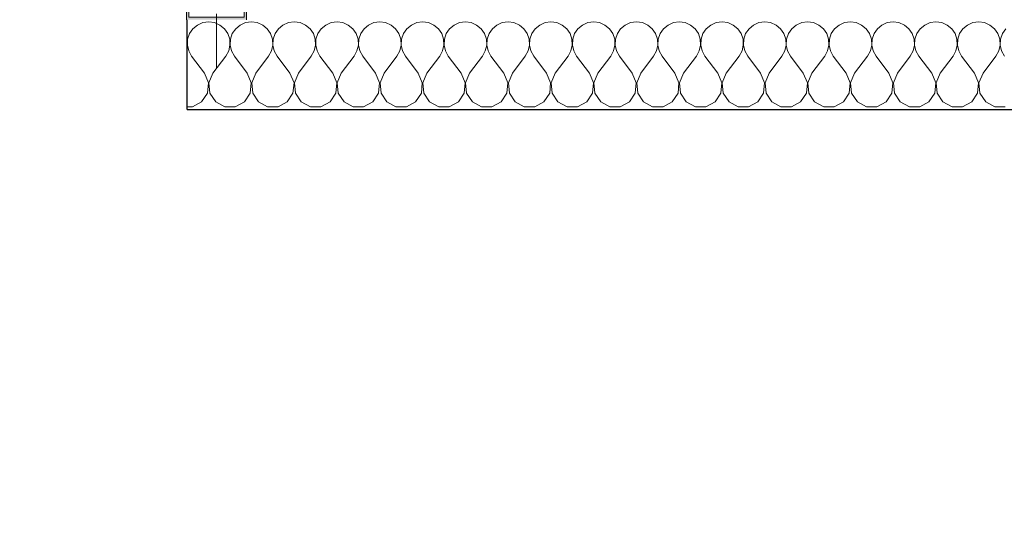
# Model space of a CAD drawing. Header units: millimetres. Extents: x -12989 to 357906, y -50379 to 30884.
# Tile 253 of 256: x 28470 to 30114, y -688 to 150. Entities that reach past the tile are written whole.
import ezdxf

# ---------------------------------------------------------------- set-up
doc = ezdxf.new("R2010")
doc.units = ezdxf.units.MM
doc.header["$MEASUREMENT"] = 0
doc.linetypes.add('Wipeout_Contour', pattern=[1000, 0, -1000])
for name, color, linetype in [('AS_Belki.Import IFC', 7, 'Continuous'), ('Nowe_A__SCIANY', 7, 'Continuous'), ('Nowe_A_WYM_ZEWNETRZNE', 7, 'Continuous')]:
    doc.layers.add(name, color=color, linetype=linetype)
for name, color, linetype, lineweight in [('AS_Belki.Import IFC_Nr_pióra__1', 7, 'Continuous', 13), ('AS_Belki.Import IFC_Nr_pióra__20', 1, 'Continuous', 13), ('Nowe_A__SCIANY_Nr_pióra__27', 7, 'Continuous', 25), ('Nowe_A_WYM_ZEWNETRZNE_Nr_pióra__1', 7, 'Continuous', 13), ('Nowe_A_WYM_ZEWNETRZNE_Nr_pióra__45', 7, 'Continuous', 15), ('Nowe_A_WYM_ZEWNETRZNE_Nr_pióra__85', 7, 'Continuous', 13)]:
    doc.layers.add(name, color=color, linetype=linetype, lineweight=lineweight)
doc.layers.add('Nowe_A__SCIANY_Nr_pióra__174', color=7, linetype='Continuous', lineweight=5, true_color=0x6a6a6a)
doc.styles.add('STYL_AUTOMATYCZNY_3', font='arial.ttf')
doc.dimstyles.new('STYL_AUTOMATYCZNY__1', dxfattribs={"dimtxt": 139.999998, "dimasz": 71.25, "dimexe": 0.18, "dimexo": 0.0625, "dimgap": 0, "dimtad": 1, "dimtih": 1, "dimtoh": 1, "dimdec": 0, "dimlfac": 0.1, "dimzin": 0, "dimdsep": 46, "dimtxsty": 'STYL_AUTOMATYCZNY_3', "dimblk": 'ARROWHEAD_6', "dimblk1": 'ARROWHEAD_6', "dimblk2": 'ARROWHEAD_6', "dimcen": 0.09, "dimse1": 1, "dimse2": 1, "dimclrd": 7, "dimclre": 7, "dimclrt": 7, "dimadec": 0, "dimazin": 0, "dimtfac": 1, "dimtdec": 4, "dimtmove": 0, "dimatfit": 3, "dimfxl": 0, "dimtolj": 1, "dimtzin": 0, "dimarcsym": 0})
doc.dimstyles.new('STYL_AUTOMATYCZNY__2', dxfattribs={"dimtxt": 139.999998, "dimasz": 71.25, "dimexe": 0.18, "dimexo": 0.0625, "dimgap": 0, "dimtad": 1, "dimdec": 0, "dimlfac": 0.1, "dimzin": 0, "dimdsep": 46, "dimtxsty": 'STYL_AUTOMATYCZNY_3', "dimblk": 'ARROWHEAD_6', "dimblk1": 'ARROWHEAD_6', "dimblk2": 'ARROWHEAD_6', "dimcen": 0.09, "dimse1": 1, "dimse2": 1, "dimclrd": 7, "dimclre": 7, "dimclrt": 7, "dimadec": 0, "dimazin": 0, "dimtfac": 1, "dimtdec": 4, "dimtmove": 0, "dimatfit": 3, "dimfxl": 0, "dimtolj": 1, "dimtzin": 0, "dimarcsym": 0})

# ---------------------------------------------------------------- blocks, each defined once
blk = doc.blocks.new('*X20')
at = {"layer": 'Nowe_A__SCIANY_Nr_pióra__174', "color": 251, "linetype": 'Continuous', "lineweight": 5, "true_color": 0x6a6a6a}
for p, q in [((28759.4, 134.8), (28753.8, 126.7)), ((28766.9, 141.1), (28759.4, 134.8)), ((28776, 145.1), (28766.9, 141.1)), ((28785.7, 146.4), (28776, 145.1)), ((28795.5, 145.1), (28785.7, 146.4)), ((28804.5, 141.1), (28795.5, 145.1)), ((28812.1, 134.8), (28804.5, 141.1)), ((28817.7, 126.7), (28812.1, 134.8)), ((28830.8, 134.8), (28825.2, 126.7)), ((28838.4, 141.1), (28830.8, 134.8)), ((28847.4, 145.1), (28838.4, 141.1)), ((28857.1, 146.4), (28847.4, 145.1)), ((28866.9, 145.1), (28857.1, 146.4)), ((28875.9, 141.1), (28866.9, 145.1)), ((28883.5, 134.8), (28875.9, 141.1)), ((28889.1, 126.7), (28883.5, 134.8)), ((28902.2, 134.8), (28896.6, 126.7)), ((28909.8, 141.1), (28902.2, 134.8)), ((28918.8, 145.1), (28909.8, 141.1)), ((28928.6, 146.4), (28918.8, 145.1)), ((28938.3, 145.1), (28928.6, 146.4)), ((28947.3, 141.1), (28938.3, 145.1)), ((28954.9, 134.8), (28947.3, 141.1)), ((28960.5, 126.7), (28954.9, 134.8)), ((28973.6, 134.8), (28968.1, 126.7)), ((28981.2, 141.1), (28973.6, 134.8)), ((28990.2, 145.1), (28981.2, 141.1)), ((29000, 146.4), (28990.2, 145.1)), ((29009.8, 145.1), (29000, 146.4)), ((29018.8, 141.1), (29009.8, 145.1)), ((29026.4, 134.8), (29018.8, 141.1)), ((29031.9, 126.7), (29026.4, 134.8)), ((29045.1, 134.8), (29039.5, 126.7)), ((29052.7, 141.1), (29045.1, 134.8)), ((29061.7, 145.1), (29052.7, 141.1)), ((29071.4, 146.4), (29061.7, 145.1)), ((29081.2, 145.1), (29071.4, 146.4)), ((29090.2, 141.1), (29081.2, 145.1)), ((29097.8, 134.8), (29090.2, 141.1)), ((29103.4, 126.7), (29097.8, 134.8)), ((29116.5, 134.8), (29110.9, 126.7)), ((29124.1, 141.1), (29116.5, 134.8)), ((29133.1, 145.1), (29124.1, 141.1)), ((29142.9, 146.4), (29133.1, 145.1)), ((29152.6, 145.1), (29142.9, 146.4)), ((29161.6, 141.1), (29152.6, 145.1)), ((29169.2, 134.8), (29161.6, 141.1)), ((29174.8, 126.7), (29169.2, 134.8)), ((29187.9, 134.8), (29182.3, 126.7)), ((29195.5, 141.1), (29187.9, 134.8)), ((29204.5, 145.1), (29195.5, 141.1)), ((29214.3, 146.4), (29204.5, 145.1)), ((29224, 145.1), (29214.3, 146.4)), ((29233.1, 141.1), (29224, 145.1)), ((29240.6, 134.8), (29233.1, 141.1)), ((29246.2, 126.7), (29240.6, 134.8)), ((29259.4, 134.8), (29253.8, 126.7)), ((29266.9, 141.1), (29259.4, 134.8)), ((29276, 145.1), (29266.9, 141.1)), ((29285.7, 146.4), (29276, 145.1)), ((29295.5, 145.1), (29285.7, 146.4)), ((29304.5, 141.1), (29295.5, 145.1)), ((29312.1, 134.8), (29304.5, 141.1)), ((29317.7, 126.7), (29312.1, 134.8)), ((29330.8, 134.8), (29325.2, 126.7)), ((29338.4, 141.1), (29330.8, 134.8)), ((29347.4, 145.1), (29338.4, 141.1)), ((29357.1, 146.4), (29347.4, 145.1)), ((29366.9, 145.1), (29357.1, 146.4)), ((29375.9, 141.1), (29366.9, 145.1)), ((29383.5, 134.8), (29375.9, 141.1)), ((29389.1, 126.7), (29383.5, 134.8)), ((29402.2, 134.8), (29396.6, 126.7)), ((29409.8, 141.1), (29402.2, 134.8)), ((29418.8, 145.1), (29409.8, 141.1)), ((29428.6, 146.4), (29418.8, 145.1)), ((29438.3, 145.1), (29428.6, 146.4)), ((29447.3, 141.1), (29438.3, 145.1)), ((29454.9, 134.8), (29447.3, 141.1)), ((29460.5, 126.7), (29454.9, 134.8)), ((29473.6, 134.8), (29468.1, 126.7)), ((29481.2, 141.1), (29473.6, 134.8)), ((29490.2, 145.1), (29481.2, 141.1)), ((29500, 146.4), (29490.2, 145.1)), ((29509.8, 145.1), (29500, 146.4)), ((29518.8, 141.1), (29509.8, 145.1)), ((29526.4, 134.8), (29518.8, 141.1)), ((29531.9, 126.7), (29526.4, 134.8)), ((29545.1, 134.8), (29539.5, 126.7)), ((29552.7, 141.1), (29545.1, 134.8)), ((29561.7, 145.1), (29552.7, 141.1)), ((29571.4, 146.4), (29561.7, 145.1)), ((29581.2, 145.1), (29571.4, 146.4)), ((29590.2, 141.1), (29581.2, 145.1)), ((29597.8, 134.8), (29590.2, 141.1)), ((29603.4, 126.7), (29597.8, 134.8)), ((29616.5, 134.8), (29610.9, 126.7)), ((29624.1, 141.1), (29616.5, 134.8)), ((29633.1, 145.1), (29624.1, 141.1)), ((29642.9, 146.4), (29633.1, 145.1)), ((29652.6, 145.1), (29642.9, 146.4)), ((29661.6, 141.1), (29652.6, 145.1)), ((29669.2, 134.8), (29661.6, 141.1)), ((29674.8, 126.7), (29669.2, 134.8)), ((29687.9, 134.8), (29682.3, 126.7)), ((29695.5, 141.1), (29687.9, 134.8)), ((29704.5, 145.1), (29695.5, 141.1)), ((29714.3, 146.4), (29704.5, 145.1)), ((29724, 145.1), (29714.3, 146.4)), ((29733.1, 141.1), (29724, 145.1)), ((29740.6, 134.8), (29733.1, 141.1)), ((29746.2, 126.7), (29740.6, 134.8)), ((29759.4, 134.8), (29753.8, 126.7)), ((29766.9, 141.1), (29759.4, 134.8)), ((29776, 145.1), (29766.9, 141.1)), ((29785.7, 146.4), (29776, 145.1)), ((29795.5, 145.1), (29785.7, 146.4)), ((29804.5, 141.1), (29795.5, 145.1)), ((29812.1, 134.8), (29804.5, 141.1)), ((29817.7, 126.7), (29812.1, 134.8)), ((29830.8, 134.8), (29825.2, 126.7)), ((29838.4, 141.1), (29830.8, 134.8)), ((29847.4, 145.1), (29838.4, 141.1)), ((29857.1, 146.4), (29847.4, 145.1)), ((29866.9, 145.1), (29857.1, 146.4)), ((29875.9, 141.1), (29866.9, 145.1)), ((29883.5, 134.8), (29875.9, 141.1)), ((29889.1, 126.7), (29883.5, 134.8)), ((29902.2, 134.8), (29896.6, 126.7)), ((29909.8, 141.1), (29902.2, 134.8)), ((29918.8, 145.1), (29909.8, 141.1)), ((29928.6, 146.4), (29918.8, 145.1)), ((29938.3, 145.1), (29928.6, 146.4)), ((29947.3, 141.1), (29938.3, 145.1)), ((29954.9, 134.8), (29947.3, 141.1)), ((29960.5, 126.7), (29954.9, 134.8)), ((29973.6, 134.8), (29968.1, 126.7)), ((29981.2, 141.1), (29973.6, 134.8)), ((29990.2, 145.1), (29981.2, 141.1)), ((30000, 146.4), (29990.2, 145.1)), ((30009.8, 145.1), (30000, 146.4)), ((30018.8, 141.1), (30009.8, 145.1)), ((30026.4, 134.8), (30018.8, 141.1)), ((30031.9, 126.7), (30026.4, 134.8)), ((30045.1, 134.8), (30039.5, 126.7)), ((30052.7, 141.1), (30045.1, 134.8)), ((30061.7, 145.1), (30052.7, 141.1)), ((30071.4, 146.4), (30061.7, 145.1)), ((30081.2, 145.1), (30071.4, 146.4)), ((30090.2, 141.1), (30081.2, 145.1)), ((30097.8, 134.8), (30090.2, 141.1)), ((30103.4, 126.7), (30097.8, 134.8)), ((30116.5, 134.8), (30110.9, 126.7)), ((28750.6, 117.3), (28750.1, 107.5)), ((28753.8, 126.7), (28750.6, 117.3)), ((28820.8, 117.3), (28817.7, 126.7)), ((28821.3, 107.5), (28820.8, 117.3)), ((28822.1, 117.3), (28821.6, 107.5)), ((28825.2, 126.7), (28822.1, 117.3)), ((28892.2, 117.3), (28889.1, 126.7)), ((28892.7, 107.5), (28892.2, 117.3)), ((28893.5, 117.3), (28893, 107.5)), ((28896.6, 126.7), (28893.5, 117.3)), ((28963.7, 117.3), (28960.5, 126.7)), ((28964.1, 107.5), (28963.7, 117.3)), ((28964.9, 117.3), (28964.4, 107.5)), ((28968.1, 126.7), (28964.9, 117.3)), ((29035.1, 117.3), (29031.9, 126.7)), ((29035.6, 107.5), (29035.1, 117.3)), ((29036.3, 117.3), (29035.9, 107.5)), ((29039.5, 126.7), (29036.3, 117.3)), ((29106.5, 117.3), (29103.4, 126.7)), ((29107, 107.5), (29106.5, 117.3)), ((29107.8, 117.3), (29107.3, 107.5)), ((29110.9, 126.7), (29107.8, 117.3)), ((29177.9, 117.3), (29174.8, 126.7)), ((29178.4, 107.5), (29177.9, 117.3)), ((29179.2, 117.3), (29178.7, 107.5)), ((29182.3, 126.7), (29179.2, 117.3)), ((29249.4, 117.3), (29246.2, 126.7)), ((29249.9, 107.5), (29249.4, 117.3)), ((29250.6, 117.3), (29250.1, 107.5)), ((29253.8, 126.7), (29250.6, 117.3)), ((29320.8, 117.3), (29317.7, 126.7)), ((29321.3, 107.5), (29320.8, 117.3)), ((29322.1, 117.3), (29321.6, 107.5)), ((29325.2, 126.7), (29322.1, 117.3)), ((29392.2, 117.3), (29389.1, 126.7)), ((29392.7, 107.5), (29392.2, 117.3)), ((29393.5, 117.3), (29393, 107.5)), ((29396.6, 126.7), (29393.5, 117.3)), ((29463.7, 117.3), (29460.5, 126.7)), ((29464.1, 107.5), (29463.7, 117.3)), ((29464.9, 117.3), (29464.4, 107.5)), ((29468.1, 126.7), (29464.9, 117.3)), ((29535.1, 117.3), (29531.9, 126.7)), ((29535.6, 107.5), (29535.1, 117.3)), ((29536.3, 117.3), (29535.9, 107.5)), ((29539.5, 126.7), (29536.3, 117.3)), ((29606.5, 117.3), (29603.4, 126.7)), ((29607, 107.5), (29606.5, 117.3)), ((29607.8, 117.3), (29607.3, 107.5)), ((29610.9, 126.7), (29607.8, 117.3)), ((29677.9, 117.3), (29674.8, 126.7)), ((29678.4, 107.5), (29677.9, 117.3)), ((29679.2, 117.3), (29678.7, 107.5)), ((29682.3, 126.7), (29679.2, 117.3)), ((29749.4, 117.3), (29746.2, 126.7)), ((29749.9, 107.5), (29749.4, 117.3)), ((29750.6, 117.3), (29750.1, 107.5)), ((29753.8, 126.7), (29750.6, 117.3)), ((29820.8, 117.3), (29817.7, 126.7)), ((29821.3, 107.5), (29820.8, 117.3)), ((29822.1, 117.3), (29821.6, 107.5)), ((29825.2, 126.7), (29822.1, 117.3)), ((29892.2, 117.3), (29889.1, 126.7)), ((29892.7, 107.5), (29892.2, 117.3)), ((29893.5, 117.3), (29893, 107.5)), ((29896.6, 126.7), (29893.5, 117.3)), ((29963.7, 117.3), (29960.5, 126.7)), ((29964.1, 107.5), (29963.7, 117.3)), ((29964.9, 117.3), (29964.4, 107.5)), ((29968.1, 126.7), (29964.9, 117.3)), ((30035.1, 117.3), (30031.9, 126.7)), ((30035.6, 107.5), (30035.1, 117.3)), ((30036.3, 117.3), (30035.9, 107.5)), ((30039.5, 126.7), (30036.3, 117.3)), ((30106.5, 117.3), (30103.4, 126.7)), ((30107, 107.5), (30106.5, 117.3)), ((30107.8, 117.3), (30107.3, 107.5)), ((30110.9, 126.7), (30107.8, 117.3)), ((28750.1, 107.5), (28752.4, 97.9)), ((28819.1, 97.9), (28821.3, 107.5)), ((28821.6, 107.5), (28823.8, 97.9)), ((28890.5, 97.9), (28892.7, 107.5)), ((28893, 107.5), (28895.2, 97.9)), ((28961.9, 97.9), (28964.1, 107.5)), ((28964.4, 107.5), (28966.7, 97.9)), ((29033.3, 97.9), (29035.6, 107.5)), ((29035.9, 107.5), (29038.1, 97.9)), ((29104.8, 97.9), (29107, 107.5)), ((29107.3, 107.5), (29109.5, 97.9)), ((29176.2, 97.9), (29178.4, 107.5)), ((29178.7, 107.5), (29180.9, 97.9)), ((29247.6, 97.9), (29249.9, 107.5)), ((29250.1, 107.5), (29252.4, 97.9)), ((29319.1, 97.9), (29321.3, 107.5)), ((29321.6, 107.5), (29323.8, 97.9)), ((29390.5, 97.9), (29392.7, 107.5)), ((29393, 107.5), (29395.2, 97.9)), ((29461.9, 97.9), (29464.1, 107.5)), ((29464.4, 107.5), (29466.7, 97.9)), ((29533.3, 97.9), (29535.6, 107.5)), ((29535.9, 107.5), (29538.1, 97.9)), ((29604.8, 97.9), (29607, 107.5)), ((29607.3, 107.5), (29609.5, 97.9)), ((29676.2, 97.9), (29678.4, 107.5)), ((29678.7, 107.5), (29680.9, 97.9)), ((29747.6, 97.9), (29749.9, 107.5)), ((29750.1, 107.5), (29752.4, 97.9)), ((29819.1, 97.9), (29821.3, 107.5)), ((29821.6, 107.5), (29823.8, 97.9)), ((29890.5, 97.9), (29892.7, 107.5)), ((29893, 107.5), (29895.2, 97.9)), ((29961.9, 97.9), (29964.1, 107.5)), ((29964.4, 107.5), (29966.7, 97.9)), ((30033.3, 97.9), (30035.6, 107.5)), ((30035.9, 107.5), (30038.1, 97.9)), ((30104.8, 97.9), (30107, 107.5)), ((30107.3, 107.5), (30109.5, 97.9)), ((28752.4, 97.9), (28757.1, 89.3)), ((28778.6, 60.7), (28757.1, 89.3)), ((28792.9, 60.7), (28814.3, 89.3)), ((28814.3, 89.3), (28819.1, 97.9)), ((28823.8, 97.9), (28828.6, 89.3)), ((28850, 60.7), (28828.6, 89.3)), ((28864.3, 60.7), (28885.7, 89.3)), ((28885.7, 89.3), (28890.5, 97.9)), ((28895.2, 97.9), (28900, 89.3)), ((28921.4, 60.7), (28900, 89.3)), ((28935.7, 60.7), (28957.1, 89.3)), ((28957.1, 89.3), (28961.9, 97.9)), ((28966.7, 97.9), (28971.4, 89.3)), ((28992.9, 60.7), (28971.4, 89.3)), ((29007.1, 60.7), (29028.6, 89.3)), ((29028.6, 89.3), (29033.3, 97.9)), ((29038.1, 97.9), (29042.9, 89.3)), ((29064.3, 60.7), (29042.9, 89.3)), ((29078.6, 60.7), (29100, 89.3)), ((29100, 89.3), (29104.8, 97.9)), ((29109.5, 97.9), (29114.3, 89.3)), ((29135.7, 60.7), (29114.3, 89.3)), ((29150, 60.7), (29171.4, 89.3)), ((29171.4, 89.3), (29176.2, 97.9)), ((29180.9, 97.9), (29185.7, 89.3)), ((29207.1, 60.7), (29185.7, 89.3)), ((29221.4, 60.7), (29242.9, 89.3)), ((29242.9, 89.3), (29247.6, 97.9)), ((29252.4, 97.9), (29257.1, 89.3)), ((29278.6, 60.7), (29257.1, 89.3)), ((29292.9, 60.7), (29314.3, 89.3)), ((29314.3, 89.3), (29319.1, 97.9)), ((29323.8, 97.9), (29328.6, 89.3)), ((29350, 60.7), (29328.6, 89.3)), ((29364.3, 60.7), (29385.7, 89.3)), ((29385.7, 89.3), (29390.5, 97.9)), ((29395.2, 97.9), (29400, 89.3)), ((29421.4, 60.7), (29400, 89.3)), ((29435.7, 60.7), (29457.1, 89.3)), ((29457.1, 89.3), (29461.9, 97.9)), ((29466.7, 97.9), (29471.4, 89.3)), ((29492.9, 60.7), (29471.4, 89.3)), ((29507.1, 60.7), (29528.6, 89.3)), ((29528.6, 89.3), (29533.3, 97.9)), ((29538.1, 97.9), (29542.9, 89.3)), ((29564.3, 60.7), (29542.9, 89.3)), ((29578.6, 60.7), (29600, 89.3)), ((29600, 89.3), (29604.8, 97.9)), ((29609.5, 97.9), (29614.3, 89.3)), ((29635.7, 60.7), (29614.3, 89.3)), ((29650, 60.7), (29671.4, 89.3)), ((29671.4, 89.3), (29676.2, 97.9)), ((29680.9, 97.9), (29685.7, 89.3)), ((29707.1, 60.7), (29685.7, 89.3)), ((29721.4, 60.7), (29742.9, 89.3)), ((29742.9, 89.3), (29747.6, 97.9)), ((29752.4, 97.9), (29757.1, 89.3)), ((29778.6, 60.7), (29757.1, 89.3)), ((29792.9, 60.7), (29814.3, 89.3)), ((29814.3, 89.3), (29819.1, 97.9)), ((29823.8, 97.9), (29828.6, 89.3)), ((29850, 60.7), (29828.6, 89.3)), ((29864.3, 60.7), (29885.7, 89.3)), ((29885.7, 89.3), (29890.5, 97.9)), ((29895.2, 97.9), (29900, 89.3)), ((29921.4, 60.7), (29900, 89.3)), ((29935.7, 60.7), (29957.1, 89.3)), ((29957.1, 89.3), (29961.9, 97.9)), ((29966.7, 97.9), (29971.4, 89.3)), ((29992.9, 60.7), (29971.4, 89.3)), ((30007.1, 60.7), (30028.6, 89.3)), ((30028.6, 89.3), (30033.3, 97.9)), ((30038.1, 97.9), (30042.9, 89.3)), ((30064.3, 60.7), (30042.9, 89.3)), ((30078.6, 60.7), (30100, 89.3)), ((30100, 89.3), (30104.8, 97.9)), ((30109.5, 97.9), (30114.3, 89.3)), ((28785.3, 44.7), (28778.6, 60.7)), ((28792.9, 60.7), (28786.1, 44.7)), ((28856.7, 44.7), (28850, 60.7)), ((28864.3, 60.7), (28857.6, 44.7)), ((28928.2, 44.7), (28921.4, 60.7)), ((28935.7, 60.7), (28929, 44.7)), ((28999.6, 44.7), (28992.9, 60.7)), ((29007.1, 60.7), (29000.4, 44.7)), ((29071, 44.7), (29064.3, 60.7)), ((29078.6, 60.7), (29071.8, 44.7)), ((29142.4, 44.7), (29135.7, 60.7)), ((29150, 60.7), (29143.3, 44.7)), ((29213.9, 44.7), (29207.1, 60.7)), ((29221.4, 60.7), (29214.7, 44.7)), ((29285.3, 44.7), (29278.6, 60.7)), ((29292.9, 60.7), (29286.1, 44.7)), ((29356.7, 44.7), (29350, 60.7)), ((29364.3, 60.7), (29357.6, 44.7)), ((29428.2, 44.7), (29421.4, 60.7)), ((29435.7, 60.7), (29429, 44.7)), ((29499.6, 44.7), (29492.9, 60.7)), ((29507.1, 60.7), (29500.4, 44.7)), ((29571, 44.7), (29564.3, 60.7)), ((29578.6, 60.7), (29571.8, 44.7)), ((29642.4, 44.7), (29635.7, 60.7)), ((29650, 60.7), (29643.3, 44.7)), ((29713.9, 44.7), (29707.1, 60.7)), ((29721.4, 60.7), (29714.7, 44.7)), ((29785.3, 44.7), (29778.6, 60.7)), ((29792.9, 60.7), (29786.1, 44.7)), ((29856.7, 44.7), (29850, 60.7)), ((29864.3, 60.7), (29857.6, 44.7)), ((29928.2, 44.7), (29921.4, 60.7)), ((29935.7, 60.7), (29929, 44.7)), ((29999.6, 44.7), (29992.9, 60.7)), ((30007.1, 60.7), (30000.4, 44.7)), ((30071, 44.7), (30064.3, 60.7)), ((30078.6, 60.7), (30071.8, 44.7)), ((28783.7, 27.4), (28785.3, 44.7)), ((28786.1, 44.7), (28787.8, 27.4)), ((28855.1, 27.4), (28856.7, 44.7)), ((28857.6, 44.7), (28859.2, 27.4)), ((28926.5, 27.4), (28928.2, 44.7)), ((28929, 44.7), (28930.6, 27.4)), ((28997.9, 27.4), (28999.6, 44.7)), ((29000.4, 44.7), (29002.1, 27.4)), ((29069.4, 27.4), (29071, 44.7)), ((29071.8, 44.7), (29073.5, 27.4)), ((29140.8, 27.4), (29142.4, 44.7)), ((29143.3, 44.7), (29144.9, 27.4)), ((29212.2, 27.4), (29213.9, 44.7)), ((29214.7, 44.7), (29216.3, 27.4)), ((29283.7, 27.4), (29285.3, 44.7)), ((29286.1, 44.7), (29287.8, 27.4)), ((29355.1, 27.4), (29356.7, 44.7)), ((29357.6, 44.7), (29359.2, 27.4)), ((29426.5, 27.4), (29428.2, 44.7)), ((29429, 44.7), (29430.6, 27.4)), ((29497.9, 27.4), (29499.6, 44.7)), ((29500.4, 44.7), (29502.1, 27.4)), ((29569.4, 27.4), (29571, 44.7)), ((29571.8, 44.7), (29573.5, 27.4)), ((29640.8, 27.4), (29642.4, 44.7)), ((29643.3, 44.7), (29644.9, 27.4)), ((29712.2, 27.4), (29713.9, 44.7)), ((29714.7, 44.7), (29716.3, 27.4)), ((29783.7, 27.4), (29785.3, 44.7)), ((29786.1, 44.7), (29787.8, 27.4)), ((29855.1, 27.4), (29856.7, 44.7)), ((29857.6, 44.7), (29859.2, 27.4)), ((29926.5, 27.4), (29928.2, 44.7)), ((29929, 44.7), (29930.6, 27.4)), ((29997.9, 27.4), (29999.6, 44.7)), ((30000.4, 44.7), (30002.1, 27.4)), ((30069.4, 27.4), (30071, 44.7)), ((30071.8, 44.7), (30073.5, 27.4)), ((28774, 12.9), (28783.7, 27.4)), ((28787.8, 27.4), (28797.4, 12.9)), ((28845.5, 12.9), (28855.1, 27.4)), ((28859.2, 27.4), (28868.8, 12.9)), ((28916.9, 12.9), (28926.5, 27.4)), ((28930.6, 27.4), (28940.3, 12.9)), ((28988.3, 12.9), (28997.9, 27.4)), ((29002.1, 27.4), (29011.7, 12.9)), ((29059.7, 12.9), (29069.4, 27.4)), ((29073.5, 27.4), (29083.1, 12.9)), ((29131.2, 12.9), (29140.8, 27.4)), ((29144.9, 27.4), (29154.5, 12.9)), ((29202.6, 12.9), (29212.2, 27.4)), ((29216.3, 27.4), (29226, 12.9)), ((29274, 12.9), (29283.7, 27.4)), ((29287.8, 27.4), (29297.4, 12.9)), ((29345.5, 12.9), (29355.1, 27.4)), ((29359.2, 27.4), (29368.8, 12.9)), ((29416.9, 12.9), (29426.5, 27.4)), ((29430.6, 27.4), (29440.3, 12.9)), ((29488.3, 12.9), (29497.9, 27.4)), ((29502.1, 27.4), (29511.7, 12.9)), ((29559.7, 12.9), (29569.4, 27.4)), ((29573.5, 27.4), (29583.1, 12.9)), ((29631.2, 12.9), (29640.8, 27.4)), ((29644.9, 27.4), (29654.5, 12.9)), ((29702.6, 12.9), (29712.2, 27.4)), ((29716.3, 27.4), (29726, 12.9)), ((29774, 12.9), (29783.7, 27.4)), ((29787.8, 27.4), (29797.4, 12.9)), ((29845.5, 12.9), (29855.1, 27.4)), ((29859.2, 27.4), (29868.8, 12.9)), ((29916.9, 12.9), (29926.5, 27.4)), ((29930.6, 27.4), (29940.3, 12.9)), ((29988.3, 12.9), (29997.9, 27.4)), ((30002.1, 27.4), (30011.7, 12.9)), ((30059.7, 12.9), (30069.4, 27.4)), ((30073.5, 27.4), (30083.1, 12.9)), ((28750, 4.6), (28758.7, 4.6)), ((28758.7, 4.6), (28774, 12.9)), ((28797.4, 12.9), (28812.7, 4.6)), ((28812.7, 4.6), (28830.1, 4.6)), ((28830.1, 4.6), (28845.5, 12.9)), ((28868.8, 12.9), (28884.2, 4.6)), ((28884.2, 4.6), (28901.6, 4.6)), ((28901.6, 4.6), (28916.9, 12.9)), ((28940.3, 12.9), (28955.6, 4.6)), ((28955.6, 4.6), (28973, 4.6)), ((28973, 4.6), (28988.3, 12.9)), ((29011.7, 12.9), (29027, 4.6)), ((29027, 4.6), (29044.4, 4.6)), ((29044.4, 4.6), (29059.7, 12.9)), ((29083.1, 12.9), (29098.4, 4.6)), ((29098.4, 4.6), (29115.8, 4.6)), ((29115.8, 4.6), (29131.2, 12.9)), ((29154.5, 12.9), (29169.9, 4.6)), ((29169.9, 4.6), (29187.3, 4.6)), ((29187.3, 4.6), (29202.6, 12.9)), ((29226, 12.9), (29241.3, 4.6)), ((29241.3, 4.6), (29258.7, 4.6)), ((29258.7, 4.6), (29274, 12.9)), ((29297.4, 12.9), (29312.7, 4.6)), ((29312.7, 4.6), (29330.1, 4.6)), ((29330.1, 4.6), (29345.5, 12.9)), ((29368.8, 12.9), (29384.2, 4.6)), ((29384.2, 4.6), (29401.6, 4.6)), ((29401.6, 4.6), (29416.9, 12.9)), ((29440.3, 12.9), (29455.6, 4.6)), ((29455.6, 4.6), (29473, 4.6)), ((29473, 4.6), (29488.3, 12.9)), ((29511.7, 12.9), (29527, 4.6)), ((29527, 4.6), (29544.4, 4.6)), ((29544.4, 4.6), (29559.7, 12.9)), ((29583.1, 12.9), (29598.4, 4.6)), ((29598.4, 4.6), (29615.8, 4.6)), ((29615.8, 4.6), (29631.2, 12.9)), ((29654.5, 12.9), (29669.9, 4.6)), ((29669.9, 4.6), (29687.3, 4.6)), ((29687.3, 4.6), (29702.6, 12.9)), ((29726, 12.9), (29741.3, 4.6)), ((29741.3, 4.6), (29758.7, 4.6)), ((29758.7, 4.6), (29774, 12.9)), ((29797.4, 12.9), (29812.7, 4.6)), ((29812.7, 4.6), (29830.1, 4.6)), ((29830.1, 4.6), (29845.5, 12.9)), ((29868.8, 12.9), (29884.2, 4.6)), ((29884.2, 4.6), (29901.6, 4.6)), ((29901.6, 4.6), (29916.9, 12.9)), ((29940.3, 12.9), (29955.6, 4.6)), ((29955.6, 4.6), (29973, 4.6)), ((29973, 4.6), (29988.3, 12.9)), ((30011.7, 12.9), (30027, 4.6)), ((30027, 4.6), (30044.4, 4.6)), ((30044.4, 4.6), (30059.7, 12.9)), ((30083.1, 12.9), (30098.4, 4.6)), ((30098.4, 4.6), (30115.8, 4.6))]:
    blk.add_line(p, q, dxfattribs=at)
blk = doc.blocks.new('Ściana_1_1', base_point=(-350, 150))
at = {"color": 254, "linetype": 'Wipeout_Contour', "lineweight": 0, "ltscale": 120664.430373}
blk.add_wipeout([(28750, 0), (31581.8, 0), (31581.8, 150), (28750, 150)], dxfattribs=at).dxf.layer = 'Nowe_A__SCIANY'
at = {"layer": 'Nowe_A__SCIANY', "color": 7, "lineweight": 25}
blk.add_blockref('*X20', (0, 0), dxfattribs=at)
at = {"color": 254, "linetype": 'Wipeout_Contour', "lineweight": 0, "ltscale": 108500.832145}
blk.add_wipeout([(25500, 0), (28750, 0), (28750, 150), (25500, 150)], dxfattribs=at).dxf.layer = 'Nowe_A__SCIANY'
at = {"layer": 'Nowe_A__SCIANY_Nr_pióra__27', "color": 7, "linetype": 'Continuous', "lineweight": 25}
blk.add_line((28750, 0), (28750, 150), dxfattribs=at)
at = {"layer": 'Nowe_A__SCIANY_Nr_pióra__27', "color": 7, "linetype": 'Continuous', "lineweight": 25, "flags": 128}
blk.add_lwpolyline([(28750, 0), (31581.8, 0)], dxfattribs=at)
blk = doc.blocks.new('Słup_26_1', base_point=(28798.8, 240))
at = {"layer": 'AS_Belki.Import IFC', "linetype": 'Continuous', "lineweight": 0, "true_color": 0x000000}
h = blk.add_hatch(color=18, dxfattribs=at)
h.paths.add_polyline_path([(28848.8, 330), (28748.8, 330), (28748.8, 150), (28848.8, 150)])
h.paths.add_polyline_path([(28752.8, 154), (28752.8, 326), (28844.8, 326), (28844.8, 154)], flags=0)
at = {"layer": 'AS_Belki.Import IFC_Nr_pióra__1', "color": 7, "linetype": 'Continuous', "lineweight": 13, "flags": 128}
blk.add_lwpolyline([(28848.8, 150), (28848.8, 330), (28748.8, 330), (28748.8, 150)], dxfattribs=at)
blk.add_lwpolyline([(28752.8, 154), (28752.8, 326), (28844.8, 326), (28844.8, 154)], close=True, dxfattribs=at)
at = {"layer": 'AS_Belki.Import IFC_Nr_pióra__20', "color": 1, "linetype": 'Continuous', "lineweight": 13}
for p, q in [((28798.8, 320), (28798.8, 410)), ((28718.8, 240), (28638.8, 240)), ((28878.8, 240), (28958.8, 240)), ((28798.8, 160), (28798.8, 70))]:
    blk.add_line(p, q, dxfattribs=at)
blk.add_point((28798.8, 240), dxfattribs=at)
blk = doc.blocks.new('*D308')
at = {"layer": 'Nowe_A_WYM_ZEWNETRZNE_Nr_pióra__45', "color": 7, "linetype": 'Continuous', "lineweight": 15}
for p, q in [((37171.6, 187.5), (37246.6, 112.5)), ((37171.6, 37.5), (37246.6, -37.5))]:
    blk.add_line(p, q, dxfattribs=at)
at = {"layer": 'Nowe_A_WYM_ZEWNETRZNE_Nr_pióra__85', "color": 7, "linetype": 'Continuous', "lineweight": 13}
for p, q in [((37209.1, 150), (37209.1, 14850)), ((37279.4, 150), (37138.8, 150)), ((37209.1, 0), (37209.1, 150)), ((37279.4, 0), (37138.8, 0)), ((37209.1, -56.2), (37209.1, 0))]:
    blk.add_line(p, q, dxfattribs=at)
at = {"layer": 'Nowe_A_WYM_ZEWNETRZNE_Nr_pióra__1', "color": 7, "lineweight": 13, "insert": (37181.1, -251.1), "char_height": 140, "attachment_point": 7, "rotation": 90, "style": 'STYL_AUTOMATYCZNY_3'}
blk.add_mtext('\\A1;{\\pql;\\fArial|b0|i0|c238|p0;\\W1.000000;15}', dxfattribs=at)
blk = doc.blocks.new('ARROWHEAD_6')
at = {"color": 0, "linetype": 'Continuous', "lineweight": 0}
for p, q in [((-0.5, -0.5), (0.5, 0.5)), ((0, 0), (-1, 0))]:
    blk.add_line(p, q, dxfattribs=at)
blk = doc.blocks.new('*D309')
at = {"layer": 'Nowe_A_WYM_ZEWNETRZNE_Nr_pióra__45', "color": 7, "linetype": 'Continuous', "lineweight": 15}
blk.add_line((37171.6, 187.5), (37246.6, 112.5), dxfattribs=at)
blk = doc.blocks.new('*D310')
at = {"layer": 'Nowe_A_WYM_ZEWNETRZNE_Nr_pióra__45', "color": 7, "linetype": 'Continuous', "lineweight": 15}
for p, q in [((37171.6, 14887.5), (37246.6, 14812.5)), ((37171.6, 187.5), (37246.6, 112.5))]:
    blk.add_line(p, q, dxfattribs=at)
at = {"layer": 'Nowe_A_WYM_ZEWNETRZNE_Nr_pióra__85', "color": 7, "linetype": 'Continuous', "lineweight": 13}
for p, q in [((37209.1, 150), (37209.1, 14850)), ((37279.4, 150), (37138.8, 150)), ((37209.1, 0), (37209.1, 150))]:
    blk.add_line(p, q, dxfattribs=at)
at = {"layer": 'Nowe_A_WYM_ZEWNETRZNE_Nr_pióra__1', "color": 7, "lineweight": 13, "char_height": 140, "attachment_point": 7, "rotation": 90, "style": 'STYL_AUTOMATYCZNY_3'}
for s, insert in [('\\A1;{\\pql;\\fArial|b0|i0|c238|p0;\\W1.000000;15}', (37181.1, 14598.9)), ('\\A1;{\\pql;\\fArial|b0|i0|c238|p0;\\W1.000000;1\xa0470}', (37181.1, 7153))]:
    blk.add_mtext(s, dxfattribs=dict(at, insert=insert))
blk = doc.blocks.new('*D325')
at = {"layer": 'Nowe_A_WYM_ZEWNETRZNE_Nr_pióra__45', "color": 7, "linetype": 'Continuous', "lineweight": 15}
for p, q in [((5753.2, -1542.1), (5678.2, -1617.1)), ((36387.5, -1542.1), (36312.5, -1617.1))]:
    blk.add_line(p, q, dxfattribs=at)
at = {"layer": 'Nowe_A_WYM_ZEWNETRZNE_Nr_pióra__85', "color": 7, "linetype": 'Continuous', "lineweight": 13}
for p, q in [((5715.7, -1649.9), (5715.7, -1509.3)), ((36350, -1649.9), (36350, -1509.3)), ((5715.7, -1579.6), (36350, -1579.6))]:
    blk.add_line(p, q, dxfattribs=at)
at = {"layer": 'Nowe_A_WYM_ZEWNETRZNE_Nr_pióra__1', "color": 7, "lineweight": 13, "char_height": 140, "attachment_point": 7, "style": 'STYL_AUTOMATYCZNY_3'}
for s, insert in [('\\A1;{\\pql;\\fArial|b0|i0|c238|p0;\\W1.000000;3\xa0063}', (20685.9, -1551.6)), ('\\A1;{\\pql;\\fArial|b0|i0|c238|p0;\\W1.000000;15}', (36098.9, -1551.6))]:
    blk.add_mtext(s, dxfattribs=dict(at, insert=insert))
blk = doc.blocks.new('*D327')
at = {"layer": 'Nowe_A_WYM_ZEWNETRZNE_Nr_pióra__45', "color": 7, "linetype": 'Continuous', "lineweight": 15}
for p, q in [((36387.5, -1542.1), (36312.5, -1617.1)), ((36462.5, -1617.1), (36537.5, -1542.1))]:
    blk.add_line(p, q, dxfattribs=at)
at = {"layer": 'Nowe_A_WYM_ZEWNETRZNE_Nr_pióra__85', "color": 7, "linetype": 'Continuous', "lineweight": 13}
for p, q in [((36350, -1649.9), (36350, -1509.3)), ((36500, -1649.9), (36500, -1509.3)), ((5715.7, -1579.6), (36350, -1579.6)), ((36350, -1579.6), (36500, -1579.6)), ((36500, -1579.6), (36556.2, -1579.6))]:
    blk.add_line(p, q, dxfattribs=at)
blk = doc.blocks.new('*D337')
at = {"layer": 'Nowe_A_WYM_ZEWNETRZNE_Nr_pióra__45', "color": 7, "linetype": 'Continuous', "lineweight": 15}
for p, q in [((25537.5, -1790.8), (25462.5, -1865.8)), ((28787.5, -1790.8), (28712.5, -1865.8))]:
    blk.add_line(p, q, dxfattribs=at)
at = {"layer": 'Nowe_A_WYM_ZEWNETRZNE_Nr_pióra__85', "color": 7, "linetype": 'Continuous', "lineweight": 13}
for p, q in [((25500, -1898.6), (25500, -1758)), ((28750, -1898.6), (28750, -1758)), ((25500, -1828.3), (28750, -1828.3))]:
    blk.add_line(p, q, dxfattribs=at)
at = {"layer": 'Nowe_A_WYM_ZEWNETRZNE_Nr_pióra__1', "color": 7, "lineweight": 13, "insert": (26964.8, -1800.3), "char_height": 140, "attachment_point": 7, "style": 'STYL_AUTOMATYCZNY_3'}
blk.add_mtext('\\A1;{\\pql;\\fArial|b0|i0|c238|p0;\\W1.000000;325}', dxfattribs=at)
blk = doc.blocks.new('*D338')
at = {"layer": 'Nowe_A_WYM_ZEWNETRZNE_Nr_pióra__45', "color": 7, "linetype": 'Continuous', "lineweight": 15}
for p, q in [((28787.5, -1790.8), (28712.5, -1865.8)), ((31619.3, -1790.8), (31544.3, -1865.8))]:
    blk.add_line(p, q, dxfattribs=at)
at = {"layer": 'Nowe_A_WYM_ZEWNETRZNE_Nr_pióra__85', "color": 7, "linetype": 'Continuous', "lineweight": 13}
for p, q in [((28750, -1898.6), (28750, -1758)), ((31581.8, -1898.6), (31581.8, -1758)), ((28750, -1828.3), (31581.8, -1828.3))]:
    blk.add_line(p, q, dxfattribs=at)
at = {"layer": 'Nowe_A_WYM_ZEWNETRZNE_Nr_pióra__1', "color": 7, "lineweight": 13, "insert": (30005.7, -1800.3), "char_height": 140, "attachment_point": 7, "style": 'STYL_AUTOMATYCZNY_3'}
blk.add_mtext('\\A1;{\\pql;\\fArial|b0|i0|c238|p0;\\W1.000000;283}', dxfattribs=at)
blk = doc.blocks.new('*D348')
at = {"layer": 'Nowe_A_WYM_ZEWNETRZNE_Nr_pióra__45', "color": 7, "linetype": 'Continuous', "lineweight": 15}
for p, q in [((-462.5, -2288.2), (-537.5, -2363.2)), ((-312.5, -2288.2), (-387.5, -2363.2))]:
    blk.add_line(p, q, dxfattribs=at)
at = {"layer": 'Nowe_A_WYM_ZEWNETRZNE_Nr_pióra__85', "color": 7, "linetype": 'Continuous', "lineweight": 13}
for p, q in [((-500, -2396.1), (-500, -2255.4)), ((-350, -2396.1), (-350, -2255.4)), ((-556.3, -2325.7), (-500, -2325.7)), ((-500, -2325.7), (-350, -2325.7)), ((-350, -2325.7), (36500, -2325.7))]:
    blk.add_line(p, q, dxfattribs=at)
at = {"layer": 'Nowe_A_WYM_ZEWNETRZNE_Nr_pióra__1', "color": 7, "lineweight": 13, "insert": (-751.1, -2297.7), "char_height": 140, "attachment_point": 7, "style": 'STYL_AUTOMATYCZNY_3'}
blk.add_mtext('\\A1;{\\pql;\\fArial|b0|i0|c238|p0;\\W1.000000;15}', dxfattribs=at)
blk = doc.blocks.new('*D349')
at = {"layer": 'Nowe_A_WYM_ZEWNETRZNE_Nr_pióra__45', "color": 7, "linetype": 'Continuous', "lineweight": 15}
for p, q in [((-312.5, -2288.2), (-387.5, -2363.2)), ((36462.5, -2363.2), (36537.5, -2288.2))]:
    blk.add_line(p, q, dxfattribs=at)
at = {"layer": 'Nowe_A_WYM_ZEWNETRZNE_Nr_pióra__85', "color": 7, "linetype": 'Continuous', "lineweight": 13}
for p, q in [((36500, -2396.1), (36500, -2255.4)), ((-350, -2325.7), (36500, -2325.7)), ((36500, -2325.7), (36556.2, -2325.7))]:
    blk.add_line(p, q, dxfattribs=at)
at = {"layer": 'Nowe_A_WYM_ZEWNETRZNE_Nr_pióra__1', "color": 7, "lineweight": 13, "insert": (17834.8, -2297.7), "char_height": 140, "attachment_point": 7, "style": 'STYL_AUTOMATYCZNY_3'}
blk.add_mtext('\\A1;{\\pql;\\fArial|b0|i0|c238|p0;\\W1.000000;3\xa0685}', dxfattribs=at)

msp = doc.modelspace()

# ---------------------------------------------------------------- block references
at = {"layer": 'Nowe_A__SCIANY', "color": 7, "lineweight": 25}
msp.add_blockref('Ściana_1_1', (-350, 150), dxfattribs=at)

# ---------------------------------------------------------------- next in the draw order: block references
at = {"layer": 'AS_Belki.Import IFC', "color": 7, "lineweight": 25}
msp.add_blockref('Słup_26_1', (28798.8, 240), dxfattribs=at)

# ---------------------------------------------------------------- next in the draw order: dimensions: what is measured, and where the dimension line sits
at = {"layer": 'Nowe_A_WYM_ZEWNETRZNE', "color": 7, "linetype": 'Continuous', "lineweight": 13}
for base, p1, p2, picture, middle in [((37209.1, 14850), (18000, 150), (36350, 14850), '*D310', (37111.1, 7393.1)), ((37209.1, 150), (18000, 0), (36350, 150), '*D308', (37111.1, -144.5)), ((37209.1043614, 150), (36350, 150), (18000, 150), '*D309', (37111.1043625, 149.8814173))]:
    dim = msp.add_linear_dim(base=base, p1=p1, p2=p2, angle=90, dimstyle='STYL_AUTOMATYCZNY__2', dxfattribs=at)
    dim.commit()
    dim.dimension.update_dxf_attribs({"geometry": picture, "text_midpoint": middle, "dimtype": 160, "text_rotation": 90})
for base, p1, p2, picture, middle in [((36350, -1579.6), (5715.7, 7500), (36350, 150), '*D325', (20926, -1481.6)), ((36500, -1579.6), (36350, 7500), (36500, 7500), '*D327', (36205.5, -1481.6)), ((-350, -2325.7), (-500, 0), (-350, 150), '*D348', (-644.5, -2227.7)), ((36500, -2325.7), (-350, 150), (36500, 0), '*D349', (18074.9, -2227.7)), ((28750, -1828.3), (25500, 0), (28750, 0), '*D337', (27124.6, -1730.3)), ((31581.8, -1828.3), (28750, 0), (31581.8, 0), '*D338', (30165.6, -1730.3))]:
    dim = msp.add_linear_dim(base=base, p1=p1, p2=p2, dimstyle='STYL_AUTOMATYCZNY__1', dxfattribs=at)
    dim.commit()
    dim.dimension.update_dxf_attribs({"geometry": picture, "text_midpoint": middle, "dimtype": 160})

doc.saveas('drawing.dxf')
